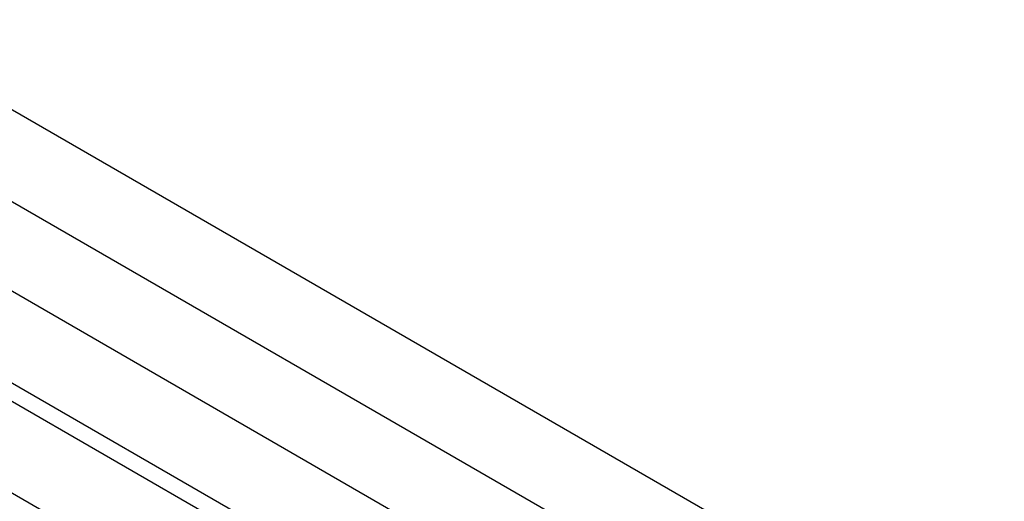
# Paper-space layout 'Sheet1' of a CAD drawing. Header units: millimetres. Extents: x 0 to 23548, y 0 to 16632.
# Tile 42 of 143: x 2125 to 2342, y 6109 to 6215. Entities that reach past the tile are written whole.
import ezdxf

# ---------------------------------------------------------------- set-up
doc = ezdxf.new("R2010")
doc.units = ezdxf.units.MM
doc.linetypes.add('SLD-Sólida', pattern=[0])

psp = doc.layouts.new('Sheet1')

# ---------------------------------------------------------------- linework, layer by layer
at = {"color": 7, "linetype": 'SLD-Sólida', "lineweight": 25, "ltscale": 28}
for p, q in [((3171.059, 5589.94), (2088.609, 6214.825)), ((2079.86, 6199.67), (3153.558, 5579.837)), ((1976.379, 6195.105), (3126.775, 5530.996)), ((3136.411, 5569.938), (2053.961, 6194.823)), ((2045.211, 6179.668), (3126.775, 5555.294)), ((3126.775, 5551.202), (2045.738, 6175.272))]:
    psp.add_line(p, q, dxfattribs=at)

doc.saveas('drawing.dxf')
